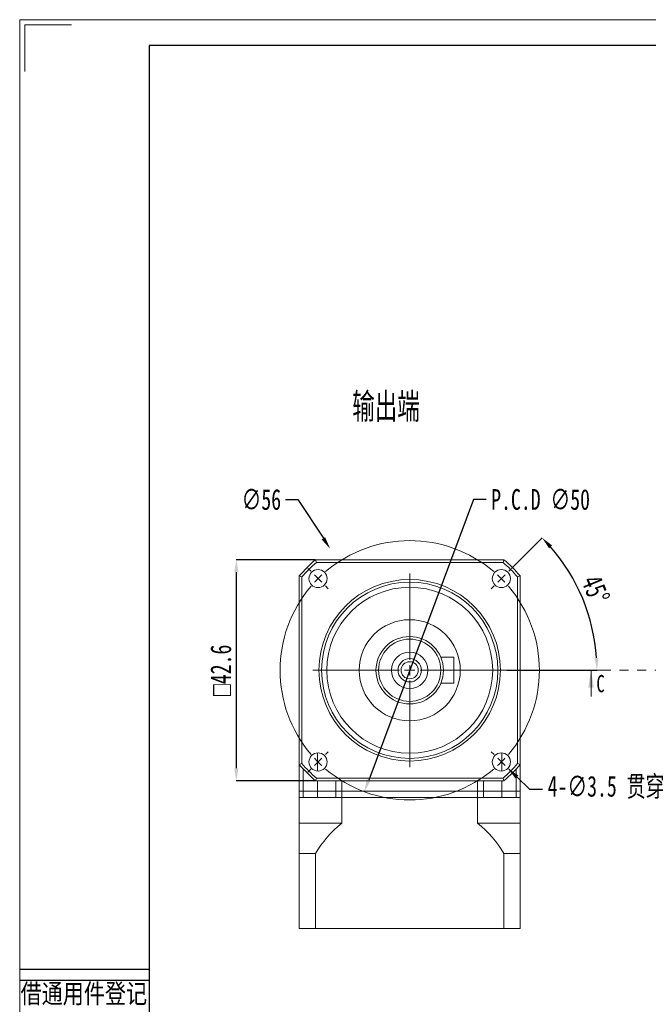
# Model space of a CAD drawing. Header units: millimetres. Extents: x 2127 to 2441, y 231 to 454.
# Tile 2 of 4: x 2127 to 2218, y 311 to 454. Entities that reach past the tile are written whole.
import ezdxf
from ezdxf.enums import TextEntityAlignment as Align

# ---------------------------------------------------------------- set-up
doc = ezdxf.new("R2010")
doc.units = ezdxf.units.MM
doc.linetypes.add('CENTER2', pattern=[28.575, 19.05, -3.175, 3.175, -3.175])
doc.linetypes.add('PHANTOM', pattern=[12.7, 6.35, -1.27, 1.27, -1.27, 1.27, -1.27])
for name, color, linetype in [('2细线层', 4, 'Continuous'), ('3中心线层', 1, 'CENTER2'), ('6文字层', 3, 'Continuous')]:
    doc.layers.add(name, color=color, linetype=linetype)
doc.layers.add('SLD-0', color=7, linetype='Continuous', lineweight=18)
doc.layers.add('图框_外框线', color=7, linetype='Continuous', lineweight=18)
doc.styles.add('SLDTEXTSTYLE0', font='TXT', dxfattribs={"width": 0.7, "bigfont": 'bigfont'})
doc.styles.add('SLDTEXTSTYLE2', font='TXT', dxfattribs={"width": 0.7})
doc.styles.add('宋体', font='txt', dxfattribs={"width": 0.8})
doc.dimstyles.new('SLDDIMSTYLE0', dxfattribs={"dimtxt": 3, "dimasz": 1.8, "dimexe": 0, "dimexo": 0.0625, "dimgap": 0.75, "dimtad": 0, "dimtih": 1, "dimtoh": 1, "dimlfac": 1.333333, "dimrnd": 1e-09, "dimzin": 12, "dimdsep": 46, "dimtxsty": 'SLDTEXTSTYLE2', "dimsah": 1, "dimcen": 0, "dimadec": 0, "dimazin": 3, "dimtfac": 1, "dimtofl": 0, "dimtmove": 0, "dimatfit": 3, "dimfxl": 1, "dimfrac": 2, "dimtolj": 1, "dimtzin": 12, "dimarcsym": 0})
doc.dimstyles.new('SLDDIMSTYLE1', dxfattribs={"dimtxt": 3, "dimasz": 1.8, "dimexe": 0, "dimexo": 0.0625, "dimgap": 0.75, "dimtad": 1, "dimdec": 4, "dimlfac": 1.333333, "dimzin": 12, "dimdsep": 46, "dimtxsty": 'SLDTEXTSTYLE2', "dimsah": 1, "dimcen": 0.09, "dimazin": 3, "dimtfac": 1, "dimtofl": 0, "dimtmove": 0, "dimatfit": 3, "dimfxl": 1, "dimfrac": 2, "dimtolj": 1, "dimtzin": 12, "dimarcsym": 0})
doc.dimstyles.new('SLDDIMSTYLE2', dxfattribs={"dimtxt": 3, "dimasz": 1.8, "dimexe": 0, "dimexo": 0.0625, "dimgap": 0.75, "dimtad": 0, "dimtih": 1, "dimtoh": 1, "dimlfac": 1.333333, "dimrnd": 1e-09, "dimzin": 12, "dimdsep": 46, "dimtxsty": 'SLDTEXTSTYLE2', "dimsah": 1, "dimcen": 0, "dimadec": 0, "dimazin": 3, "dimtfac": 1, "dimtofl": 0, "dimtmove": 0, "dimatfit": 3, "dimfxl": 1, "dimfrac": 2, "dimtolj": 1, "dimtzin": 12, "dimarcsym": 0})
doc.dimstyles.new('SLDDIMSTYLE3', dxfattribs={"dimtxt": 3, "dimasz": 1.8, "dimexe": 0, "dimexo": 0.0625, "dimgap": 0.75, "dimtad": 0, "dimtih": 1, "dimtoh": 1, "dimlfac": 1.333333, "dimrnd": 1e-09, "dimzin": 12, "dimdsep": 46, "dimtxsty": 'SLDTEXTSTYLE2', "dimsah": 1, "dimcen": 0, "dimadec": 0, "dimazin": 3, "dimtfac": 1, "dimtofl": 0, "dimtmove": 0, "dimatfit": 3, "dimfxl": 1, "dimfrac": 2, "dimtolj": 1, "dimtzin": 12, "dimarcsym": 0})
doc.dimstyles.new('SLDDIMSTYLE4', dxfattribs={"dimtxt": 3, "dimasz": 1.8, "dimexe": 0, "dimexo": 0.0625, "dimgap": 0.75, "dimtad": 1, "dimlfac": 1.333333, "dimrnd": 1e-09, "dimzin": 12, "dimdsep": 46, "dimtxsty": 'SLDTEXTSTYLE2', "dimsah": 1, "dimcen": 0.09, "dimadec": 0, "dimazin": 3, "dimtfac": 1, "dimtofl": 0, "dimtmove": 0, "dimatfit": 3, "dimfxl": 1, "dimfrac": 2, "dimtolj": 1, "dimtzin": 12, "dimarcsym": 0})

# ---------------------------------------------------------------- blocks, each defined once
blk = doc.blocks.new('*D67')
at = {"layer": '6文字层', "color": 0, "lineweight": -2}
for p, q in [((2165.06, 384.2), (2166.86, 384.2)), ((2166.86, 384.2), (2170.54, 378.58))]:
    blk.add_line(p, q, dxfattribs=at)
at = {"layer": '6文字层', "color": 0}
blk.add_solid([(2170.29, 378.41), (2170.79, 378.74), (2171.52, 377.07)], dxfattribs=at)
at = {"layer": 'Defpoints', "color": 0}
for p in [(2171.52, 377.07), (2194.53, 341.93)]:
    blk.add_point(p, dxfattribs=at)
at = {"layer": '6文字层', "color": 0, "insert": (2158.71, 385.7), "char_height": 3, "attachment_point": 1, "style": 'SLDTEXTSTYLE2'}
blk.add_mtext('\\A1;∅56', dxfattribs=at)
blk = doc.blocks.new('*D68')
at = {"layer": '6文字层', "color": 0, "lineweight": -2}
for p, q in [((2197.78, 374.26), (2202.17, 378.65)), ((2197.09, 359.5), (2210.1, 359.5))]:
    blk.add_line(p, q, dxfattribs=at)
blk.add_arc((2183.02, 359.5), 27.08, 3.809, 41.191, dxfattribs=at)
at = {"layer": '6文字层', "color": 0}
for points in [[(2203.62, 377.54), (2203.18, 377.13), (2202.17, 378.65)], [(2209.75, 361.29), (2210.34, 361.31), (2210.1, 359.5)]]:
    blk.add_solid(points, dxfattribs=at)
at = {"layer": 'Defpoints', "color": 0}
for p in [(2197.74, 374.22), (2194.82, 371.3), (2209.18, 366.51), (2169.02, 359.5), (2197.03, 359.5)]:
    blk.add_point(p, dxfattribs=at)
at = {"layer": '6文字层', "color": 0, "insert": (2210.57, 373.56), "char_height": 3, "attachment_point": 1, "rotation": 292.5, "style": 'SLDTEXTSTYLE2'}
blk.add_mtext('\\A1;45%%d', dxfattribs=at)
blk = doc.blocks.new('*D69')
at = {"layer": '6文字层', "color": 0, "lineweight": -2}
for p, q in [((2200.38, 342.27), (2198.52, 344.08)), ((2202.22, 342.27), (2200.38, 342.27))]:
    blk.add_line(p, q, dxfattribs=at)
at = {"layer": '6文字层', "color": 0}
blk.add_solid([(2198.73, 344.29), (2198.31, 343.86), (2197.22, 345.33)], dxfattribs=at)
at = {"layer": 'Defpoints', "color": 0}
for p in [(2195.34, 347.16), (2197.22, 345.33)]:
    blk.add_point(p, dxfattribs=at)
at = {"layer": '6文字层', "color": 0, "insert": (2202.97, 344.23), "char_height": 3, "attachment_point": 1, "style": 'SLDTEXTSTYLE2'}
blk.add_mtext('\\A1;4-∅3.5 贯穿', dxfattribs=at)
blk = doc.blocks.new('*D70')
at = {"layer": '6文字层', "color": 0, "lineweight": -2}
for p, q in [((2192.26, 384.2), (2177.09, 343.63)), ((2194.06, 384.2), (2192.26, 384.2))]:
    blk.add_line(p, q, dxfattribs=at)
at = {"layer": '6文字层', "color": 0}
blk.add_solid([(2176.81, 343.73), (2177.37, 343.52), (2176.46, 341.94)], dxfattribs=at)
at = {"layer": 'Defpoints', "color": 0}
for p in [(2189.59, 377.06), (2176.46, 341.94)]:
    blk.add_point(p, dxfattribs=at)
at = {"layer": '6文字层', "color": 0, "insert": (2194.81, 385.7), "char_height": 3, "attachment_point": 1, "style": 'SLDTEXTSTYLE2'}
blk.add_mtext('\\A1;P.C.D ∅50', dxfattribs=at)
blk = doc.blocks.new('*D71')
at = {"layer": '6文字层', "color": 0, "lineweight": -2}
for p, q in [((2169.33, 375.48), (2157.95, 375.48)), ((2157.95, 373.68), (2157.95, 345.33)), ((2169.33, 343.53), (2157.95, 343.53))]:
    blk.add_line(p, q, dxfattribs=at)
at = {"layer": '6文字层', "color": 0}
for points in [[(2158.25, 373.68), (2157.65, 373.68), (2157.95, 375.48)], [(2157.65, 345.33), (2158.25, 345.33), (2157.95, 343.53)]]:
    blk.add_solid(points, dxfattribs=at)
at = {"layer": 'Defpoints', "color": 0}
for p in [(2169.39, 375.48), (2157.95, 343.53), (2169.39, 343.53)]:
    blk.add_point(p, dxfattribs=at)
at = {"layer": '6文字层', "color": 0, "insert": (2154.2, 359.5), "char_height": 3, "attachment_point": 2, "rotation": 90, "style": 'SLDTEXTSTYLE2'}
blk.add_mtext('\\A1;{\\fGDT;o}42.6', dxfattribs=at)
blk = doc.blocks.new('SW_CENTERMARKSYMBOL_0')
at = {"layer": 'SLD-0', "color": 0}
for p, q in [((-1.06, 1.06), (-1.46, 1.46)), ((27.58, 1.06), (27.97, 1.46)), ((0, 0), (-0.53, 0.53)), ((0, 0), (0.53, -0.53)), ((13.26, -11.76), (13.26, 0.75)), ((26.52, 0), (25.99, -0.53)), ((26.52, 0), (27.05, 0.53)), ((1.06, -1.06), (1.46, -1.46)), ((25.46, -1.06), (25.06, -1.46)), ((13.26, -13.26), (13.26, -12.51)), ((11.76, -13.26), (-0.75, -13.26)), ((13.26, -13.26), (12.51, -13.26)), ((13.26, -13.26), (13.26, -14.01)), ((13.26, -13.26), (14.01, -13.26)), ((14.76, -13.26), (27.27, -13.26)), ((13.26, -14.76), (13.26, -27.27)), ((1.06, -25.46), (1.46, -25.06)), ((25.46, -25.46), (25.06, -25.06)), ((0, -26.52), (-0.53, -27.05)), ((0, -26.52), (0.53, -25.99)), ((26.52, -26.52), (25.99, -25.99)), ((26.52, -26.52), (27.05, -27.05)), ((-1.06, -27.58), (-1.46, -27.97)), ((27.58, -27.58), (27.97, -27.97))]:
    blk.add_line(p, q, dxfattribs=at)
for start, end in [(49.5837, 130.4163), (135, 137.2918), (132.7082, 135), (45, 47.2918), (42.7082, 45), (139.5837, 220.4163), (319.5837, 40.4163), (222.7082, 225), (225, 227.2918), (312.7082, 315), (315, 317.2918), (229.5837, 310.4163)]:
    blk.add_arc((13.26, -13.26), 18.75, start, end, dxfattribs=at)

msp = doc.modelspace()

# ---------------------------------------------------------------- linework, layer by layer
at = {"color": 7, "linetype": 'Continuous', "lineweight": 15}
for p, q in [((2169.532207, 375.100973), (2169.393256, 375.475973)), ((2169.393256, 375.475973), (2196.654905, 375.475973)), ((2196.515954, 375.100973), (2169.532207, 375.100973)), ((2196.515954, 375.100973), (2196.654905, 375.475973)), ((2167.049081, 345.870149), (2167.049081, 373.131797)), ((2167.049081, 373.131797), (2167.42408, 372.992846)), ((2167.42408, 372.992846), (2167.42408, 346.0091)), ((2198.62408, 372.992846), (2198.99908, 373.131797)), ((2198.62408, 346.0091), (2198.62408, 372.992846)), ((2198.99908, 373.131797), (2198.99908, 345.870149)), ((2187.52408, 361.375973), (2189.399081, 361.375973)), ((2189.399081, 357.625973), (2189.399081, 361.375973)), ((2187.52408, 357.625973), (2189.399081, 357.625973)), ((2167.049081, 345.870149), (2167.42408, 346.0091)), ((2198.62408, 346.0091), (2198.99908, 345.870149)), ((2167.049081, 345.870149), (2167.049081, 342.025974)), ((2167.618243, 345.230019), (2167.618243, 342.025974)), ((2198.429918, 345.230019), (2198.429918, 342.025974)), ((2198.99908, 345.870149), (2198.99908, 342.025974)), ((2169.393256, 343.525974), (2169.532207, 343.900973)), ((2196.654905, 343.525974), (2169.393256, 343.525974)), ((2169.532207, 343.900973), (2196.515954, 343.900973)), ((2172.33658, 343.525974), (2172.33658, 342.025974)), ((2173.207672, 343.525974), (2173.207672, 342.025974)), ((2192.840489, 343.525974), (2192.840489, 342.025974)), ((2193.71158, 343.525974), (2193.71158, 342.025974)), ((2196.654905, 343.525974), (2196.515954, 343.900973)), ((2167.618243, 342.025974), (2167.049081, 342.025974)), ((2167.049081, 342.025974), (2167.049081, 341.125974)), ((2169.71158, 342.025974), (2167.618243, 342.025974)), ((2167.618243, 342.025974), (2167.618243, 341.125974)), ((2172.33658, 342.025974), (2169.71158, 342.025974)), ((2169.71158, 342.025974), (2169.71158, 341.125974)), ((2173.207672, 342.025974), (2172.33658, 342.025974)), ((2172.33658, 342.025974), (2172.33658, 341.125974)), ((2192.840489, 342.025974), (2173.207672, 342.025974)), ((2173.207672, 342.025974), (2173.207672, 341.125974)), ((2192.840489, 342.025974), (2193.71158, 342.025974)), ((2192.840489, 342.025974), (2192.840489, 341.125974)), ((2193.71158, 342.025974), (2196.336581, 342.025974)), ((2193.71158, 342.025974), (2193.71158, 341.125974)), ((2196.336581, 342.025974), (2198.429918, 342.025974)), ((2196.336581, 342.025974), (2196.336581, 341.125974)), ((2198.429918, 342.025974), (2198.99908, 342.025974)), ((2198.429918, 342.025974), (2198.429918, 341.125974)), ((2198.99908, 342.025974), (2198.99908, 341.125974)), ((2167.049081, 337.375973), (2167.049081, 341.125974)), ((2167.049081, 341.125974), (2173.207672, 341.125974)), ((2167.618243, 341.125974), (2167.049081, 341.125974)), ((2173.207672, 341.125974), (2172.33658, 341.125974)), ((2173.207672, 341.125974), (2173.207672, 337.375973)), ((2192.840489, 341.125974), (2173.207672, 341.125974)), ((2192.840489, 337.375973), (2192.840489, 341.125974)), ((2192.840489, 341.125974), (2198.99908, 341.125974)), ((2192.840489, 341.125974), (2193.71158, 341.125974)), ((2198.429918, 341.125974), (2198.99908, 341.125974)), ((2198.99908, 341.125974), (2198.99908, 337.375973)), ((2167.049081, 333.016378), (2167.049081, 337.375973)), ((2167.049081, 337.375973), (2173.207672, 337.375973)), ((2192.840489, 337.375973), (2198.99908, 337.375973)), ((2198.99908, 337.375973), (2198.99908, 333.016378)), ((2169.393256, 333.016378), (2167.049081, 333.016378)), ((2167.049081, 322.150973), (2167.049081, 333.016378)), ((2169.393256, 333.016378), (2169.393256, 322.150973)), ((2196.654905, 322.150973), (2196.654905, 333.016378)), ((2198.99908, 333.016378), (2196.654905, 333.016378)), ((2198.99908, 333.016378), (2198.99908, 322.150973)), ((2167.049081, 322.150973), (2169.393256, 322.150973)), ((2169.393256, 322.150973), (2196.654905, 322.150973)), ((2196.654905, 322.150973), (2198.99908, 322.150973))]:
    msp.add_line(p, q, dxfattribs=at)
at = {"color": 7, "linetype": 'Continuous', "lineweight": 0}
msp.add_line((2209.245714, 355.700973), (2209.245714, 359.500973), dxfattribs=at)
at = {"color": 8, "linetype": 'Continuous', "lineweight": 15}
for p, q in [((2169.71158, 347.5541), (2169.71158, 344.931342)), ((2196.336581, 347.5541), (2196.336581, 344.931342)), ((2169.71158, 343.525974), (2169.71158, 342.025974)), ((2196.336581, 343.525974), (2196.336581, 342.025974))]:
    msp.add_line(p, q, dxfattribs=at)
at = {"color": 7, "linetype": 'Continuous', "lineweight": 15}
for centre, radius in [((2169.765828, 372.759225), 1.3125), ((2196.282333, 372.759225), 1.3125), ((2183.02408, 359.500973), 13.125), ((2183.02408, 359.500973), 12.75), ((2183.02408, 359.500973), 12), ((2183.02408, 359.500973), 7.3125), ((2183.02408, 359.500973), 4.875), ((2183.02408, 359.500973), 4.5), ((2183.02408, 359.500973), 2.627138), ((2183.02408, 359.500973), 1.6875), ((2183.02408, 359.500973), 1.2375), ((2169.765828, 346.242721), 1.3125), ((2196.282333, 346.242721), 1.3125)]:
    msp.add_circle(centre, radius, dxfattribs=at)
for centre, radius, start, end in [((2183.02408, 359.500973), 21, 130.47279174, 139.52720826), ((2183.02408, 359.500973), 20.625, 130.85533563, 139.14466437), ((2183.02408, 359.500973), 20.625, 40.85533563, 49.14466437), ((2183.02408, 359.500973), 21, 40.47279174, 49.52720826), ((2183.02408, 359.500973), 20.625, 220.85533563, 229.14466437), ((2183.02408, 359.500973), 20.625, 310.85533563, 319.14466437), ((2183.02408, 359.500973), 21, 220.47279174, 229.52720826), ((2183.02408, 359.500973), 21, 310.47279174, 319.52720826), ((2183.02408, 324.93863), 15.844538, 128.28293559, 149.34864262), ((2183.02408, 324.93863), 15.844538, 30.65135738, 51.71706441)]:
    msp.add_arc(centre, radius, start, end, dxfattribs=at)
at = {"color": 7, "linetype": 'Continuous', "lineweight": 0}
msp.add_solid([(2209.245714, 359.500973), (2208.845714, 357.000973), (2209.645714, 357.000973)], dxfattribs=at)
at = {"layer": '2细线层'}
for p, q in [((2126.650343, 316.273699), (2145.348777, 316.273699)), ((2126.650343, 314.676335), (2145.348777, 314.676335))]:
    msp.add_line(p, q, dxfattribs=at)
at = {"layer": '3中心线层', "color": 7, "linetype": 'PHANTOM', "lineweight": 0}
msp.add_line((2326.417958, 359.500973), (2207.245714, 359.500973), dxfattribs=at)
at = {"layer": '图框_外框线', "color": 3}
msp.add_lwpolyline([(2126.619493, 231.062251), (2441.27147, 231.062251), (2441.27147, 453.566149), (2126.619493, 453.566149)], close=True, dxfattribs=at)
msp.add_lwpolyline([(2127.368664, 446.074435), (2127.368664, 452.816977), (2134.111207, 452.816977)], dxfattribs=at)
at = {"layer": '图框_外框线', "color": 3, "lineweight": 25}
msp.add_lwpolyline([(2145.348777, 234.808107), (2437.525613, 234.808107), (2437.525613, 449.820292), (2145.348777, 449.820292)], close=True, dxfattribs=at)

# ---------------------------------------------------------------- block references
at = {"layer": '3中心线层'}
msp.add_blockref('SW_CENTERMARKSYMBOL_0', (2169.765828, 372.759225), dxfattribs=at)

# ---------------------------------------------------------------- texts
at = {"color": 7, "linetype": 'Continuous', "insert": (2210.027727, 358.819712), "char_height": 2.5, "attachment_point": 1, "style": 'SLDTEXTSTYLE2'}
msp.add_mtext('C', dxfattribs=at)
at = {"layer": '6文字层', "color": 3, "style": '宋体', "width": 0.8}
msp.add_text('借通用件登记', height=2.795388, dxfattribs=at).set_placement((2135.898164, 312.785522), align=Align.MIDDLE)
at = {"layer": 'SLD-0', "insert": (2174.711905, 399.653302), "char_height": 4.2333333, "attachment_point": 1, "style": 'SLDTEXTSTYLE0'}
msp.add_mtext('输出端', dxfattribs=at)

# ---------------------------------------------------------------- dimensions: what is measured, and where the dimension line sits
at = {"layer": '6文字层'}
dim = msp.add_diameter_dim_2p(p1=(2194.525129, 341.930376), p2=(2171.523032, 377.071571), dimstyle='SLDDIMSTYLE0', dxfattribs=at)
dim.commit()
dim.dimension.update_dxf_attribs({"geometry": '*D67', "text_midpoint": (2161.505521, 384.202308), "dimtype": 163})
for p1, p2, text, dimstyle, picture, middle in [((2189.59244, 377.06284), (2176.455721, 341.939107), 'P.C.D <>', 'SLDDIMSTYLE3', '*D70', (2202.337691, 384.202308)), ((2195.34007, 347.156393), (2197.224595, 345.329049), '4-<> 贯穿', 'SLDDIMSTYLE2', '*D69', (2212.51072, 342.265481))]:
    dim = msp.add_diameter_dim_2p(p1=p1, p2=p2, text=text, dimstyle=dimstyle, dxfattribs=at)
    dim.commit()
    dim.dimension.update_dxf_attribs({"geometry": picture, "text_midpoint": middle, "dimtype": 163})
dim = msp.add_angular_dim_2l(base=(2209.182145, 366.510006), line1=((2169.015828, 359.500973), (2197.032333, 359.500973)), line2=((2197.74074, 374.217633), (2194.823925, 371.300818)), dimstyle='SLDDIMSTYLE1', dxfattribs=at)
dim.commit()
dim.dimension.update_dxf_attribs({"geometry": '*D68', "text_midpoint": (2208.043497, 369.864355), "dimtype": 162})
dim = msp.add_linear_dim(base=(2157.954223, 343.525973), p1=(2169.393256, 375.475973), p2=(2169.393256, 343.525973), angle=90, text='{\\fGDT;o}<>', dimstyle='SLDDIMSTYLE4', dxfattribs=at)
dim.commit()
dim.dimension.update_dxf_attribs({"geometry": '*D71', "text_midpoint": (2157.954223, 359.500973), "dimtype": 160})

doc.saveas('drawing.dxf')
